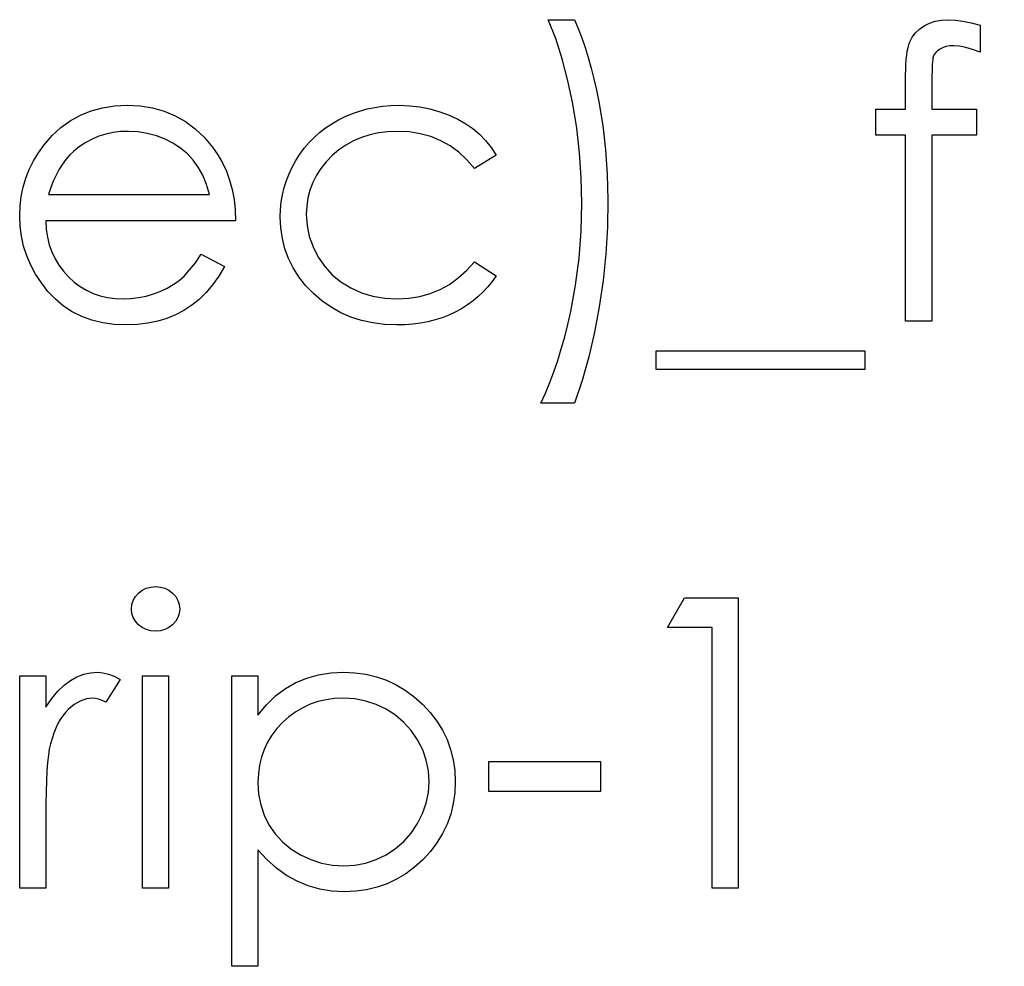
# Model space of a CAD drawing. Header units: inches. Extents: x 7.3 to 43.3, y -43.5 to -20.4.
# Tile 104 of 136: x 40.769 to 41.236, y -40.541 to -40.092. Entities that reach past the tile are written whole.
import ezdxf

# ---------------------------------------------------------------- set-up
doc = ezdxf.new("R2010")
doc.units = ezdxf.units.IN
doc.header["$LTSCALE"] = 0.5
doc.header["$MEASUREMENT"] = 0

msp = doc.modelspace()

# ---------------------------------------------------------------- linework, layer by layer
at = {"color": 7, "linetype": 'Continuous'}
for p, q in [((41.02312, -40.10119), (41.01961, -40.09222)), ((41.01961, -40.09222), (41.01961, -40.09222)), ((41.01961, -40.09222), (41.03198, -40.09222)), ((41.03198, -40.09222), (41.03198, -40.09222)), ((41.03198, -40.09222), (41.03377, -40.09644)), ((41.03377, -40.09644), (41.03545, -40.10083)), ((41.19572, -40.09666), (41.19793, -40.09512)), ((41.19793, -40.09512), (41.20044, -40.09385)), ((41.20044, -40.09385), (41.2032, -40.09293)), ((41.2032, -40.09293), (41.20621, -40.09241)), ((41.20621, -40.09241), (41.20947, -40.09222)), ((41.20947, -40.09222), (41.20947, -40.09222)), ((41.20947, -40.09222), (41.21278, -40.09238)), ((41.21278, -40.09238), (41.21639, -40.09285)), ((41.21639, -40.09285), (41.22031, -40.09368)), ((41.22031, -40.09368), (41.22454, -40.09481)), ((41.22453, -40.09481), (41.22454, -40.10767)), ((41.03545, -40.10083), (41.03706, -40.10544)), ((41.19119, -40.10273), (41.19235, -40.10047)), ((41.19235, -40.10047), (41.19387, -40.09846)), ((41.19387, -40.09846), (41.19572, -40.09666)), ((41.02624, -40.11082), (41.02312, -40.10119)), ((41.03706, -40.10544), (41.03857, -40.11019)), ((41.18998, -40.10718), (41.19034, -40.10549)), ((41.19034, -40.10549), (41.19072, -40.104)), ((41.19072, -40.104), (41.19119, -40.10273)), ((41.20693, -40.10547), (41.20555, -40.10616)), ((41.20844, -40.10497), (41.20693, -40.10547)), ((41.21016, -40.10469), (41.20844, -40.10497)), ((41.21201, -40.10458), (41.21016, -40.10469)), ((41.21474, -40.10478), (41.21201, -40.10458)), ((41.21201, -40.10458), (41.21201, -40.10458)), ((41.21775, -40.10536), (41.21474, -40.10478)), ((41.221, -40.10632), (41.21775, -40.10536)), ((41.03857, -40.11019), (41.03998, -40.11516)), ((41.18948, -40.11113), (41.1897, -40.10903)), ((41.1897, -40.10903), (41.18998, -40.10718)), ((41.20215, -40.11038), (41.20204, -40.11121)), ((41.20232, -40.10977), (41.20215, -40.11038)), ((41.20276, -40.10878), (41.20232, -40.10977)), ((41.20345, -40.10784), (41.20276, -40.10878)), ((41.20439, -40.10698), (41.20345, -40.10784)), ((41.20555, -40.10616), (41.20439, -40.10698)), ((41.22454, -40.10767), (41.221, -40.10632)), ((41.22454, -40.10767), (41.22454, -40.10767)), ((41.02894, -40.12117), (41.02624, -40.11082)), ((41.18923, -40.11585), (41.18934, -40.11339)), ((41.18934, -40.11339), (41.18948, -40.11113)), ((41.20174, -40.11499), (41.20171, -40.11665)), ((41.20182, -40.1135), (41.20174, -40.11499)), ((41.2019, -40.11226), (41.20182, -40.1135)), ((41.20204, -40.11121), (41.2019, -40.11226)), ((41.03998, -40.11516), (41.04128, -40.12029)), ((41.1892, -40.11852), (41.18923, -40.11585)), ((41.1892, -40.13462), (41.1892, -40.11852)), ((41.1892, -40.11852), (41.1892, -40.11852)), ((41.20171, -40.11665), (41.20165, -40.11855)), ((41.20165, -40.11855), (41.20165, -40.12065)), ((41.03126, -40.13219), (41.02894, -40.12117)), ((41.04128, -40.12029), (41.04249, -40.12562)), ((41.20165, -40.12065), (41.20165, -40.12065)), ((41.20165, -40.12065), (41.20165, -40.13462)), ((41.04249, -40.12562), (41.0436, -40.13114)), ((40.808, -40.13401), (40.81369, -40.13315)), ((40.81369, -40.13315), (40.81971, -40.13285)), ((40.81971, -40.13285), (40.81971, -40.13285)), ((40.81971, -40.13285), (40.82589, -40.13315)), ((40.82589, -40.13315), (40.83177, -40.13409)), ((40.93363, -40.13459), (40.93727, -40.13382)), ((40.93727, -40.13382), (40.941, -40.13329)), ((40.941, -40.13329), (40.94483, -40.13296)), ((40.94483, -40.13296), (40.94878, -40.13285)), ((40.94878, -40.13285), (40.94878, -40.13285)), ((40.94878, -40.13285), (40.95372, -40.13304)), ((40.95372, -40.13304), (40.95861, -40.13362)), ((40.95861, -40.13362), (40.96338, -40.13456)), ((41.03311, -40.14364), (41.03126, -40.13219)), ((41.0436, -40.13114), (41.04547, -40.14245)), ((40.79277, -40.14019), (40.79754, -40.13754)), ((40.79754, -40.13754), (40.80262, -40.1355)), ((40.80262, -40.1355), (40.808, -40.13401)), ((40.83177, -40.13409), (40.83732, -40.13564)), ((40.83732, -40.13564), (40.84254, -40.13779)), ((40.84254, -40.13779), (40.84745, -40.14058)), ((40.91999, -40.13978), (40.92325, -40.13815)), ((40.92325, -40.13815), (40.92662, -40.13674)), ((40.92662, -40.13674), (40.93007, -40.13555)), ((40.93007, -40.13555), (40.93363, -40.13459)), ((40.96338, -40.13456), (40.96808, -40.13591)), ((40.96808, -40.13591), (40.97255, -40.13757)), ((40.97255, -40.13757), (40.97669, -40.13945)), ((41.17507, -40.14698), (41.17507, -40.13462)), ((41.17507, -40.13462), (41.17507, -40.13462)), ((41.17507, -40.13462), (41.1892, -40.13462)), ((41.1892, -40.13462), (41.1892, -40.13462)), ((41.20165, -40.13462), (41.20165, -40.13462)), ((41.20165, -40.13462), (41.22277, -40.13462)), ((41.22277, -40.13462), (41.22277, -40.13462)), ((41.22277, -40.13462), (41.22277, -40.14698)), ((40.78832, -40.14339), (40.79277, -40.14019)), ((40.84745, -40.14058), (40.85203, -40.144)), ((40.91389, -40.14359), (40.91687, -40.1416)), ((40.91687, -40.1416), (40.91999, -40.13978)), ((40.97669, -40.13945), (40.98044, -40.14157)), ((40.98044, -40.14157), (40.98386, -40.14392)), ((41.04547, -40.14245), (41.0468, -40.15397)), ((40.78035, -40.15162), (40.78418, -40.14723)), ((40.78418, -40.14723), (40.78832, -40.14339)), ((40.80632, -40.14756), (40.80312, -40.14891)), ((40.80961, -40.14654), (40.80632, -40.14756)), ((40.81306, -40.14579), (40.80961, -40.14654)), ((40.81664, -40.14535), (40.81306, -40.14579)), ((40.82034, -40.14522), (40.81664, -40.14535)), ((40.82487, -40.14544), (40.82034, -40.14522)), ((40.82034, -40.14522), (40.82034, -40.14522)), ((40.82929, -40.14615), (40.82487, -40.14544)), ((40.83362, -40.14731), (40.82929, -40.14615)), ((40.83782, -40.14897), (40.83362, -40.14731)), ((40.85203, -40.144), (40.85631, -40.14803)), ((40.90851, -40.14806), (40.9111, -40.14574)), ((40.9111, -40.14574), (40.91389, -40.14359)), ((40.93484, -40.14684), (40.93089, -40.14809)), ((40.93898, -40.14593), (40.93484, -40.14684)), ((40.94334, -40.14541), (40.93898, -40.14593)), ((40.94787, -40.14522), (40.94334, -40.14541)), ((40.95353, -40.14549), (40.94787, -40.14522)), ((40.94787, -40.14522), (40.94787, -40.14522)), ((40.95886, -40.14632), (40.95353, -40.14549)), ((40.96391, -40.1477), (40.95886, -40.14632)), ((40.96866, -40.14963), (40.96391, -40.1477)), ((40.98386, -40.14392), (40.98698, -40.14654)), ((40.98698, -40.14654), (40.98985, -40.14949)), ((41.03446, -40.15535), (41.03311, -40.14364)), ((41.1892, -40.14698), (41.17507, -40.14698)), ((41.17507, -40.14698), (41.17507, -40.14698)), ((41.1892, -40.23531), (41.1892, -40.14698)), ((41.1892, -40.14698), (41.1892, -40.14698)), ((41.20163, -40.14698), (41.20157, -40.23531)), ((41.22277, -40.14698), (41.20163, -40.14698)), ((41.20163, -40.14698), (41.20163, -40.14698)), ((41.22277, -40.14698), (41.22277, -40.14698)), ((40.77764, -40.15537), (40.78035, -40.15162)), ((40.78035, -40.15162), (40.78035, -40.15162)), ((40.79718, -40.15245), (40.7944, -40.15466)), ((40.80008, -40.15052), (40.79718, -40.15245)), ((40.80312, -40.14891), (40.80008, -40.15052)), ((40.84176, -40.15098), (40.83782, -40.14897)), ((40.8453, -40.1533), (40.84176, -40.15098)), ((40.85631, -40.14803), (40.86026, -40.15267)), ((40.90379, -40.15322), (40.90605, -40.15054)), ((40.90605, -40.15054), (40.90851, -40.14806)), ((40.92358, -40.1517), (40.92021, -40.15402)), ((40.92714, -40.14971), (40.92358, -40.1517)), ((40.93089, -40.14809), (40.92714, -40.14971)), ((40.97307, -40.15212), (40.96866, -40.14963)), ((40.97718, -40.15515), (40.97307, -40.15212)), ((40.98985, -40.14949), (40.9925, -40.15281)), ((40.77527, -40.15927), (40.77764, -40.15537)), ((40.79246, -40.15648), (40.79067, -40.15852)), ((40.7944, -40.15466), (40.79246, -40.15648)), ((40.7944, -40.15466), (40.7944, -40.15466)), ((40.84844, -40.15593), (40.8453, -40.1533)), ((40.85115, -40.15885), (40.84844, -40.15593)), ((40.86026, -40.15267), (40.86026, -40.15267)), ((40.86026, -40.15267), (40.8628, -40.15628)), ((40.8628, -40.15628), (40.86498, -40.16009)), ((40.89976, -40.15904), (40.90169, -40.15604)), ((40.90169, -40.15604), (40.90379, -40.15322)), ((40.91704, -40.15673), (40.91417, -40.15968)), ((40.92021, -40.15402), (40.91704, -40.15673)), ((40.98102, -40.15874), (40.97718, -40.15515)), ((40.99488, -40.15645), (40.98453, -40.16288)), ((40.9925, -40.15281), (40.99488, -40.15645)), ((41.03523, -40.16724), (41.03446, -40.15535)), ((41.0468, -40.15397), (41.0476, -40.16575)), ((40.77328, -40.16327), (40.77527, -40.15927)), ((40.78899, -40.16076), (40.78744, -40.16321)), ((40.79067, -40.15852), (40.78899, -40.16076)), ((40.85352, -40.16216), (40.85115, -40.15885)), ((40.86498, -40.16009), (40.86685, -40.16415)), ((40.89805, -40.16216), (40.89976, -40.15904)), ((40.91417, -40.15968), (40.91168, -40.1628)), ((40.98453, -40.16288), (40.98102, -40.15874)), ((40.77165, -40.16741), (40.77328, -40.16327)), ((40.786, -40.16592), (40.78468, -40.16882)), ((40.78744, -40.16321), (40.786, -40.16592)), ((40.85559, -40.166), (40.85352, -40.16216)), ((40.85739, -40.17036), (40.85559, -40.166)), ((40.86685, -40.16415), (40.86837, -40.1684)), ((40.89529, -40.1686), (40.89656, -40.16534)), ((40.89656, -40.16534), (40.89805, -40.16216)), ((40.90956, -40.16606), (40.90785, -40.16948)), ((40.91168, -40.1628), (40.90956, -40.16606)), ((40.98453, -40.16288), (40.98453, -40.16288)), ((41.0476, -40.16575), (41.04788, -40.17773)), ((40.77038, -40.17169), (40.77165, -40.16741)), ((40.78468, -40.16882), (40.78349, -40.17191)), ((40.85885, -40.17525), (40.85739, -40.17036)), ((40.86837, -40.1684), (40.86959, -40.17287)), ((40.89426, -40.17191), (40.89529, -40.1686)), ((40.90785, -40.16948), (40.90649, -40.17304)), ((41.03551, -40.17939), (41.03523, -40.16724)), ((40.76947, -40.17608), (40.77038, -40.17169)), ((40.78349, -40.17191), (40.78242, -40.17525)), ((40.78242, -40.17525), (40.78242, -40.17525)), ((40.78242, -40.17525), (40.85885, -40.17525)), ((40.86959, -40.17287), (40.87047, -40.17757)), ((40.89288, -40.17873), (40.89344, -40.17528)), ((40.89344, -40.17528), (40.89426, -40.17191)), ((40.90649, -40.17304), (40.90555, -40.17677)), ((40.76895, -40.1806), (40.76947, -40.17608)), ((40.87047, -40.17757), (40.87099, -40.18248)), ((40.89253, -40.18223), (40.89288, -40.17873)), ((40.90555, -40.17677), (40.90497, -40.18066)), ((41.03518, -40.1925), (41.03551, -40.17939)), ((41.03551, -40.17939), (41.03551, -40.17939)), ((41.04788, -40.17773), (41.04763, -40.19065)), ((41.04788, -40.17773), (41.04788, -40.17773)), ((40.76875, -40.18524), (40.76895, -40.1806)), ((40.87099, -40.18248), (40.87122, -40.18761)), ((40.89241, -40.18579), (40.89253, -40.18223)), ((40.90497, -40.18066), (40.90478, -40.18469)), ((40.90478, -40.18469), (40.90478, -40.18469)), ((40.90478, -40.18469), (40.90514, -40.18996)), ((40.76897, -40.19018), (40.76875, -40.18524)), ((40.76875, -40.18524), (40.76875, -40.18524)), ((40.87122, -40.18761), (40.78112, -40.18761)), ((40.78112, -40.18761), (40.78112, -40.18761)), ((40.78112, -40.18761), (40.78137, -40.19159)), ((40.87122, -40.18761), (40.87122, -40.18761)), ((40.89266, -40.19104), (40.89241, -40.18579)), ((40.89241, -40.18579), (40.89241, -40.18579)), ((40.76958, -40.19501), (40.76897, -40.19018)), ((40.78137, -40.19159), (40.78192, -40.1954)), ((40.89341, -40.19609), (40.89266, -40.19104)), ((40.90514, -40.18996), (40.90619, -40.19507)), ((41.03419, -40.20545), (41.03518, -40.1925)), ((41.04763, -40.19065), (41.04685, -40.20338)), ((40.77063, -40.19968), (40.76958, -40.19501)), ((40.78192, -40.1954), (40.7828, -40.19901)), ((40.7828, -40.19901), (40.78402, -40.20244)), ((40.89462, -40.20092), (40.89341, -40.19609)), ((40.90619, -40.19507), (40.90796, -40.20004)), ((40.77212, -40.20423), (40.77063, -40.19968)), ((40.78402, -40.20244), (40.78551, -40.20567)), ((40.85211, -40.20757), (40.85493, -40.20351)), ((40.85493, -40.20351), (40.86592, -40.20928)), ((40.89636, -40.20558), (40.89462, -40.20092)), ((40.90796, -40.20004), (40.91041, -40.20484)), ((41.04685, -40.20338), (41.04559, -40.21599)), ((40.774, -40.20867), (40.77212, -40.20423)), ((40.78551, -40.20567), (40.78733, -40.20873)), ((40.84938, -40.21099), (40.85211, -40.20757)), ((40.89857, -40.21003), (40.89636, -40.20558)), ((40.91041, -40.20484), (40.9135, -40.20928)), ((40.98086, -40.21119), (40.98453, -40.20705)), ((40.98453, -40.20705), (40.98453, -40.20705)), ((40.98453, -40.20705), (40.99488, -40.21384)), ((41.03256, -40.21817), (41.03419, -40.20545)), ((40.77629, -40.21298), (40.774, -40.20867)), ((40.77902, -40.21715), (40.77629, -40.21298)), ((40.78733, -40.20873), (40.78948, -40.2116)), ((40.78948, -40.2116), (40.79194, -40.21431)), ((40.84676, -40.21386), (40.84938, -40.21099)), ((40.86592, -40.20928), (40.86321, -40.21389)), ((40.86592, -40.20928), (40.86592, -40.20928)), ((40.90128, -40.21425), (40.89857, -40.21003)), ((40.9135, -40.20928), (40.91712, -40.21323)), ((40.91712, -40.21323), (40.92123, -40.21662)), ((40.97691, -40.21478), (40.98086, -40.21119)), ((40.78217, -40.22118), (40.77902, -40.21715)), ((40.79194, -40.21431), (40.79464, -40.21674)), ((40.79464, -40.21674), (40.79749, -40.21886)), ((40.84165, -40.21795), (40.84425, -40.2161)), ((40.84425, -40.2161), (40.84676, -40.21386)), ((40.86321, -40.21389), (40.86031, -40.21803)), ((40.90445, -40.21831), (40.90128, -40.21425)), ((40.92123, -40.21662), (40.9259, -40.2195)), ((40.9683, -40.2203), (40.97274, -40.21781)), ((40.97274, -40.21781), (40.97691, -40.21478)), ((40.993, -40.21651), (40.99096, -40.21905)), ((40.99488, -40.21384), (40.993, -40.21651)), ((40.99488, -40.21384), (40.99488, -40.21384)), ((41.04559, -40.21599), (41.04379, -40.22841)), ((40.78567, -40.22491), (40.78217, -40.22118)), ((40.79749, -40.21886), (40.8005, -40.22065)), ((40.8005, -40.22065), (40.80367, -40.22212)), ((40.80367, -40.22212), (40.80698, -40.22325)), ((40.82876, -40.22339), (40.8323, -40.22237)), ((40.8323, -40.22237), (40.83569, -40.2211)), ((40.83569, -40.2211), (40.83881, -40.21961)), ((40.83881, -40.21961), (40.84165, -40.21795)), ((40.85722, -40.22173), (40.85391, -40.22493)), ((40.86031, -40.21803), (40.85722, -40.22173)), ((40.90815, -40.22215), (40.90445, -40.21831)), ((40.91221, -40.22565), (40.90815, -40.22215)), ((40.9259, -40.2195), (40.93098, -40.22179)), ((40.93098, -40.22179), (40.93633, -40.22342)), ((40.95864, -40.22361), (40.96358, -40.22223)), ((40.96358, -40.22223), (40.9683, -40.2203)), ((40.98875, -40.22143), (40.9864, -40.22364)), ((40.99096, -40.21905), (40.98875, -40.22143)), ((41.03024, -40.2307), (41.03256, -40.21817)), ((40.78954, -40.22814), (40.78567, -40.22491)), ((40.80698, -40.22325), (40.81046, -40.22405)), ((40.81046, -40.22405), (40.81408, -40.22455)), ((40.81408, -40.22455), (40.81786, -40.22471)), ((40.81786, -40.22471), (40.82156, -40.22457)), ((40.81786, -40.22471), (40.81786, -40.22471)), ((40.82156, -40.22457), (40.82517, -40.22413)), ((40.82517, -40.22413), (40.82876, -40.22339)), ((40.85391, -40.22493), (40.8504, -40.22772)), ((40.91651, -40.22869), (40.91221, -40.22565)), ((40.93633, -40.22342), (40.94199, -40.22438)), ((40.94199, -40.22438), (40.94795, -40.22471)), ((40.94795, -40.22471), (40.95342, -40.22444)), ((40.94795, -40.22471), (40.94795, -40.22471)), ((40.95342, -40.22444), (40.95864, -40.22361)), ((40.98392, -40.22571), (40.98124, -40.22761)), ((40.9864, -40.22364), (40.98392, -40.22571)), ((40.79371, -40.23087), (40.78954, -40.22814)), ((40.79818, -40.2331), (40.79371, -40.23087)), ((40.8467, -40.23015), (40.84276, -40.23225)), ((40.8504, -40.22772), (40.8467, -40.23015)), ((40.92109, -40.23125), (40.91651, -40.22869)), ((40.92593, -40.23335), (40.92109, -40.23125)), ((40.97547, -40.23098), (40.97238, -40.23241)), ((40.97843, -40.22938), (40.97547, -40.23098)), ((40.98124, -40.22761), (40.97843, -40.22938)), ((41.02886, -40.2368), (41.03024, -40.2307)), ((41.04379, -40.22841), (41.04153, -40.24053)), ((40.80301, -40.23484), (40.79818, -40.2331)), ((40.80814, -40.23608), (40.80301, -40.23484)), ((40.81361, -40.23683), (40.80814, -40.23608)), ((40.82956, -40.23631), (40.82462, -40.23689)), ((40.83423, -40.23534), (40.82956, -40.23631)), ((40.83862, -40.23399), (40.83423, -40.23534)), ((40.84276, -40.23225), (40.83862, -40.23399)), ((40.931, -40.23498), (40.92593, -40.23335)), ((40.93633, -40.23614), (40.931, -40.23498)), ((40.94191, -40.23686), (40.93633, -40.23614)), ((40.95897, -40.23622), (40.95532, -40.23669)), ((40.96247, -40.23556), (40.95897, -40.23622)), ((40.96589, -40.2347), (40.96247, -40.23556)), ((40.96918, -40.23366), (40.96589, -40.2347)), ((40.97238, -40.23241), (40.96918, -40.23366)), ((41.20157, -40.23531), (41.1892, -40.23531)), ((41.1892, -40.23531), (41.1892, -40.23531)), ((41.20157, -40.23531), (41.20157, -40.23531)), ((40.8194, -40.23708), (40.81361, -40.23683)), ((40.82462, -40.23689), (40.8194, -40.23708)), ((40.8194, -40.23708), (40.8194, -40.23708)), ((40.94776, -40.23708), (40.94191, -40.23686)), ((40.9516, -40.237), (40.94776, -40.23708)), ((40.94776, -40.23708), (40.94776, -40.23708)), ((40.95532, -40.23669), (40.9516, -40.237)), ((41.02739, -40.24274), (41.02886, -40.2368)), ((41.04153, -40.24053), (41.03882, -40.25221)), ((41.02579, -40.24845), (41.02739, -40.24274)), ((41.02408, -40.254), (41.02579, -40.24845)), ((41.07084, -40.24944), (41.16977, -40.24944)), ((41.07084, -40.25828), (41.07084, -40.24944)), ((41.16977, -40.24944), (41.16977, -40.24944)), ((41.16977, -40.24944), (41.16977, -40.25828)), ((41.02226, -40.25933), (41.02408, -40.254)), ((41.03882, -40.25221), (41.03562, -40.26341)), ((41.0203, -40.26446), (41.02226, -40.25933)), ((41.16977, -40.25828), (41.07084, -40.25828)), ((41.07084, -40.25828), (41.07084, -40.25828)), ((41.16977, -40.25828), (41.16977, -40.25828)), ((41.01826, -40.26943), (41.0203, -40.26446)), ((41.03562, -40.26341), (41.03198, -40.27418)), ((41.01608, -40.27418), (41.01826, -40.26943)), ((41.03197, -40.27418), (41.01608, -40.27418)), ((41.01608, -40.27418), (41.01608, -40.27418)), ((40.82688, -40.36301), (40.82884, -40.36202)), ((40.82884, -40.36202), (40.83091, -40.36144)), ((40.83091, -40.36144), (40.83318, -40.36125)), ((40.83317, -40.36125), (40.83547, -40.36144)), ((40.83547, -40.36144), (40.83759, -40.36202)), ((40.83759, -40.36202), (40.83955, -40.36301)), ((40.82261, -40.36782), (40.82366, -40.36599)), ((40.82366, -40.36599), (40.82512, -40.36437)), ((40.82512, -40.36437), (40.82688, -40.36301)), ((40.83955, -40.36301), (40.84132, -40.36437)), ((40.84132, -40.36437), (40.84281, -40.36599)), ((40.84281, -40.36599), (40.84386, -40.36782)), ((41.07614, -40.38068), (41.08423, -40.36655)), ((41.08423, -40.36655), (41.10971, -40.36655)), ((41.10971, -40.36655), (41.10971, -40.36655)), ((41.10971, -40.36655), (41.10971, -40.50434)), ((40.82175, -40.3719), (40.82197, -40.36978)), ((40.82197, -40.37397), (40.82175, -40.3719)), ((40.82175, -40.3719), (40.82175, -40.3719)), ((40.82197, -40.36978), (40.82261, -40.36782)), ((40.84386, -40.36782), (40.8445, -40.36978)), ((40.8445, -40.36978), (40.84472, -40.3719)), ((40.84472, -40.3719), (40.8445, -40.37397)), ((40.84472, -40.3719), (40.84472, -40.3719)), ((40.82261, -40.3759), (40.82197, -40.37397)), ((40.82366, -40.3777), (40.82261, -40.3759)), ((40.84386, -40.3759), (40.84281, -40.3777)), ((40.8445, -40.37397), (40.84386, -40.3759)), ((40.82512, -40.37933), (40.82366, -40.3777)), ((40.82688, -40.38068), (40.82512, -40.37933)), ((40.82884, -40.38167), (40.82688, -40.38068)), ((40.83955, -40.38068), (40.83759, -40.38167)), ((40.84132, -40.37933), (40.83955, -40.38068)), ((40.84281, -40.3777), (40.84132, -40.37933)), ((41.09734, -40.38068), (41.07614, -40.38068)), ((41.07614, -40.38068), (41.07614, -40.38068)), ((41.09734, -40.50434), (41.09734, -40.38068)), ((41.09734, -40.38068), (41.09734, -40.38068)), ((40.83091, -40.38225), (40.82884, -40.38167)), ((40.83318, -40.38245), (40.83091, -40.38225)), ((40.83547, -40.38225), (40.83318, -40.38245)), ((40.83318, -40.38245), (40.83318, -40.38245)), ((40.83759, -40.38167), (40.83547, -40.38225)), ((40.76875, -40.40364), (40.78112, -40.40364)), ((40.76875, -40.50434), (40.76875, -40.40364)), ((40.78112, -40.40364), (40.78112, -40.40364)), ((40.78112, -40.40364), (40.78112, -40.41847)), ((40.79282, -40.4058), (40.79594, -40.40409)), ((40.79594, -40.40409), (40.79914, -40.40284)), ((40.79914, -40.40284), (40.80237, -40.40213)), ((40.80237, -40.40213), (40.80569, -40.40188)), ((40.80569, -40.40188), (40.80569, -40.40188)), ((40.80569, -40.40188), (40.80825, -40.4021)), ((40.80825, -40.4021), (40.8109, -40.40273)), ((40.8109, -40.40273), (40.81364, -40.40381)), ((40.81364, -40.40381), (40.81645, -40.40533)), ((40.82705, -40.40364), (40.83942, -40.40364)), ((40.82705, -40.50434), (40.82705, -40.40364)), ((40.83942, -40.40364), (40.83942, -40.40364)), ((40.83942, -40.40364), (40.83942, -40.50434)), ((40.86945, -40.40364), (40.88182, -40.40364)), ((40.86945, -40.54144), (40.86945, -40.40364)), ((40.88182, -40.40364), (40.88182, -40.40364)), ((40.88182, -40.40364), (40.88182, -40.42228)), ((40.89978, -40.40676), (40.90503, -40.40464)), ((40.90503, -40.40464), (40.91055, -40.40309)), ((40.91055, -40.40309), (40.91637, -40.40218)), ((40.91637, -40.40218), (40.9225, -40.40188)), ((40.9225, -40.40188), (40.9225, -40.40188)), ((40.9225, -40.40188), (40.92786, -40.40213)), ((40.92786, -40.40213), (40.93305, -40.40282)), ((40.93305, -40.40282), (40.93802, -40.404)), ((40.93802, -40.404), (40.94279, -40.40569)), ((40.78683, -40.4109), (40.78979, -40.40806)), ((40.78979, -40.40806), (40.79282, -40.4058)), ((40.81645, -40.40533), (40.80966, -40.41604)), ((40.81645, -40.40533), (40.81645, -40.40533)), ((40.89484, -40.40955), (40.89978, -40.40676)), ((40.94279, -40.40569), (40.94737, -40.40781)), ((40.94737, -40.40781), (40.95173, -40.41043)), ((40.78393, -40.41438), (40.78683, -40.4109)), ((40.88587, -40.41731), (40.89021, -40.41308)), ((40.89021, -40.41308), (40.89484, -40.40955)), ((40.95173, -40.41043), (40.95593, -40.41353)), ((40.95593, -40.41353), (40.9599, -40.41709)), ((40.78112, -40.41847), (40.78393, -40.41438)), ((40.78112, -40.41847), (40.78112, -40.41847)), ((40.79462, -40.41723), (40.7918, -40.41954)), ((40.79746, -40.41557), (40.79462, -40.41723)), ((40.80039, -40.41458), (40.79746, -40.41557)), ((40.80334, -40.41424), (40.80039, -40.41458)), ((40.80469, -40.41435), (40.80334, -40.41424)), ((40.80334, -40.41424), (40.80334, -40.41424)), ((40.80621, -40.41469), (40.80469, -40.41435)), ((40.80787, -40.41527), (40.80621, -40.41469)), ((40.80966, -40.41604), (40.80787, -40.41527)), ((40.80966, -40.41604), (40.80966, -40.41604)), ((40.88182, -40.42228), (40.88587, -40.41731)), ((40.90307, -40.41872), (40.89973, -40.42068)), ((40.9066, -40.41711), (40.90307, -40.41872)), ((40.9103, -40.41585), (40.9066, -40.41711)), ((40.91417, -40.41496), (40.9103, -40.41585)), ((40.9182, -40.41441), (40.91417, -40.41496)), ((40.92239, -40.41424), (40.9182, -40.41441)), ((40.9278, -40.41458), (40.92239, -40.41424)), ((40.93299, -40.41554), (40.9278, -40.41458)), ((40.93796, -40.41717), (40.93299, -40.41554)), ((40.94274, -40.41943), (40.93796, -40.41717)), ((40.9599, -40.41709), (40.96355, -40.42098)), ((40.78918, -40.42255), (40.78802, -40.42432)), ((40.79045, -40.42095), (40.78918, -40.42255)), ((40.7918, -40.41954), (40.79045, -40.42095)), ((40.88182, -40.42228), (40.88182, -40.42228)), ((40.89653, -40.42302), (40.89352, -40.4257)), ((40.89973, -40.42068), (40.89653, -40.42302)), ((40.94715, -40.42228), (40.94274, -40.41943)), ((40.9511, -40.42567), (40.94715, -40.42228)), ((40.96355, -40.42098), (40.9667, -40.42509)), ((40.78692, -40.42628), (40.78589, -40.42843)), ((40.78802, -40.42432), (40.78692, -40.42628)), ((40.89352, -40.4257), (40.89079, -40.42865)), ((40.95458, -40.42956), (40.9511, -40.42567)), ((40.9667, -40.42509), (40.96937, -40.42937)), ((40.78496, -40.43075), (40.7841, -40.43326)), ((40.78589, -40.42843), (40.78496, -40.43075)), ((40.88841, -40.43177), (40.8864, -40.43508)), ((40.89079, -40.42865), (40.88841, -40.43177)), ((40.95756, -40.43401), (40.95458, -40.42956)), ((40.96937, -40.42937), (40.97155, -40.43384)), ((40.78333, -40.43594), (40.7828, -40.43834)), ((40.7841, -40.43326), (40.78333, -40.43594)), ((40.78333, -40.43594), (40.78333, -40.43594)), ((40.8864, -40.43508), (40.88474, -40.43856)), ((40.95999, -40.43876), (40.95756, -40.43401)), ((40.97155, -40.43384), (40.97326, -40.43853)), ((40.78236, -40.4413), (40.78197, -40.4448)), ((40.7828, -40.43834), (40.78236, -40.4413)), ((40.88347, -40.44221), (40.88256, -40.44604)), ((40.88474, -40.43856), (40.88347, -40.44221)), ((40.9617, -40.44367), (40.95999, -40.43876)), ((40.97326, -40.43853), (40.97448, -40.44339)), ((40.78197, -40.4448), (40.78167, -40.44886)), ((40.88256, -40.44604), (40.88201, -40.45005)), ((40.96275, -40.44869), (40.9617, -40.44367)), ((40.97448, -40.44339), (40.9752, -40.44847)), ((40.99134, -40.44428), (41.04434, -40.44428)), ((40.99134, -40.45841), (40.99134, -40.44428)), ((41.04434, -40.44428), (41.04434, -40.44428)), ((41.04434, -40.44428), (41.04434, -40.45841)), ((40.78167, -40.44886), (40.78142, -40.45344)), ((40.88201, -40.45005), (40.88182, -40.45421)), ((40.96308, -40.45385), (40.96275, -40.44869)), ((40.9752, -40.44847), (40.97545, -40.45372)), ((40.78142, -40.45344), (40.78126, -40.45857)), ((40.88182, -40.45421), (40.88182, -40.45421)), ((40.88182, -40.45421), (40.88215, -40.45968)), ((40.96272, -40.45899), (40.96308, -40.45385)), ((40.96308, -40.45385), (40.96308, -40.45385)), ((40.97545, -40.45372), (40.9752, -40.45907)), ((40.97545, -40.45372), (40.97545, -40.45372)), ((40.78126, -40.45857), (40.78115, -40.46426)), ((40.88215, -40.45968), (40.88311, -40.46484)), ((40.9617, -40.46401), (40.96272, -40.45899)), ((40.9752, -40.45907), (40.97448, -40.46423)), ((41.04434, -40.45841), (40.99134, -40.45841)), ((40.99134, -40.45841), (40.99134, -40.45841)), ((41.04434, -40.45841), (41.04434, -40.45841)), ((40.78115, -40.46426), (40.78112, -40.4705)), ((40.88311, -40.46484), (40.88474, -40.46975)), ((40.95993, -40.46893), (40.9617, -40.46401)), ((40.97448, -40.46423), (40.97329, -40.46917)), ((40.88474, -40.46975), (40.88703, -40.47436)), ((40.9575, -40.47373), (40.95993, -40.46893)), ((40.97329, -40.46917), (40.97161, -40.47392)), ((40.78112, -40.4705), (40.78112, -40.4705)), ((40.78112, -40.4705), (40.78112, -40.50434)), ((40.88703, -40.47436), (40.88993, -40.47859)), ((40.95449, -40.4782), (40.9575, -40.47373)), ((40.97161, -40.47392), (40.96943, -40.47848)), ((40.88993, -40.47859), (40.89341, -40.48237)), ((40.95102, -40.48215), (40.95449, -40.4782)), ((40.96943, -40.47848), (40.96678, -40.48281)), ((40.89341, -40.48237), (40.89744, -40.48568)), ((40.94704, -40.48557), (40.95102, -40.48215)), ((40.96678, -40.48281), (40.96366, -40.48692)), ((40.88609, -40.49076), (40.88182, -40.4861)), ((40.88182, -40.4861), (40.88182, -40.4861)), ((40.88182, -40.4861), (40.88182, -40.54144)), ((40.89744, -40.48568), (40.90202, -40.48852)), ((40.90202, -40.48852), (40.90696, -40.49082)), ((40.93785, -40.49079), (40.9426, -40.48847)), ((40.9426, -40.48847), (40.94704, -40.48557)), ((40.96366, -40.48692), (40.96004, -40.49084)), ((40.89059, -40.49482), (40.88609, -40.49076)), ((40.90696, -40.49082), (40.91204, -40.49244)), ((40.91204, -40.49244), (40.91723, -40.49341)), ((40.91723, -40.49341), (40.92259, -40.49374)), ((40.92259, -40.49374), (40.92783, -40.49341)), ((40.92783, -40.49341), (40.93291, -40.49242)), ((40.93291, -40.49242), (40.93785, -40.49079)), ((40.96004, -40.49084), (40.9561, -40.49443)), ((40.89537, -40.49827), (40.89059, -40.49482)), ((40.90036, -40.50108), (40.89537, -40.49827)), ((40.92259, -40.49374), (40.92259, -40.49374)), ((40.95196, -40.49752), (40.94759, -40.50015)), ((40.9561, -40.49443), (40.95196, -40.49752)), ((40.90564, -40.50329), (40.90036, -40.50108)), ((40.94307, -40.5023), (40.93832, -40.50395)), ((40.94759, -40.50015), (40.94307, -40.5023)), ((40.78112, -40.50434), (40.76875, -40.50434)), ((40.76875, -40.50434), (40.76875, -40.50434)), ((40.78112, -40.50434), (40.78112, -40.50434)), ((40.83942, -40.50434), (40.82705, -40.50434)), ((40.82705, -40.50434), (40.82705, -40.50434)), ((40.83942, -40.50434), (40.83942, -40.50434)), ((40.91113, -40.50484), (40.90564, -40.50329)), ((40.9169, -40.5058), (40.91113, -40.50484)), ((40.92289, -40.50611), (40.9169, -40.5058)), ((40.92822, -40.50586), (40.92289, -40.50611)), ((40.92289, -40.50611), (40.92289, -40.50611)), ((40.93338, -40.50514), (40.92822, -40.50586)), ((40.93832, -40.50395), (40.93338, -40.50514)), ((41.10971, -40.50434), (41.09734, -40.50434)), ((41.09734, -40.50434), (41.09734, -40.50434)), ((41.10971, -40.50434), (41.10971, -40.50434)), ((40.88182, -40.54144), (40.86945, -40.54144)), ((40.86945, -40.54144), (40.86945, -40.54144)), ((40.88182, -40.54144), (40.88182, -40.54144))]:
    msp.add_line(p, q, dxfattribs=at)

doc.saveas('drawing.dxf')
